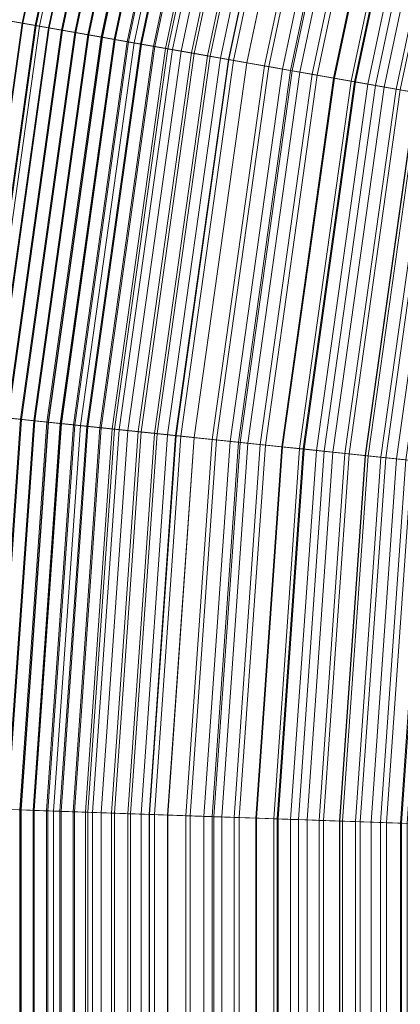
# Model space of a CAD drawing. Header units: centimetres. Extents: x -3.01 to 4.18, y -5.46 to 1.74.
# Tile 162 of 256: x -1.82 to -1.66, y -1.86 to -1.43. Entities that reach past the tile are written whole.
import ezdxf

# ---------------------------------------------------------------- set-up
doc = ezdxf.new("R2010")
doc.units = ezdxf.units.CM
doc.header["$LTSCALE"] = 2.54
doc.layers.add('Lucido design-1', color=7, linetype='Continuous')

# ---------------------------------------------------------------- blocks, each defined once
blk = doc.blocks.new('Gruppo-1')
at = {"color": 142, "linetype": 'Continuous', "lineweight": 9}
for points in [[(-1.52886, 1.05089, 37.29766), (-1.72679, 0.89625, 37.29766), (0.58497, -1.8588, 37.29766), (0.58509, -1.85871, 37.29766)], [(-1.72679, 0.89625, 37.29766), (-1.91345, 0.72817, 37.29766), (0.58486, -1.85891, 37.29766), (0.58497, -1.8588, 37.29766)], [(-1.91345, 0.72817, 37.29766), (-2.08794, 0.54749, 37.29766), (0.58475, -1.85901, 37.29766), (0.58486, -1.85891, 37.29766)], [(-2.08794, 0.54749, 37.29766), (-2.24939, 0.35507, 37.29766), (0.58466, -1.85913, 37.29766), (0.58475, -1.85901, 37.29766)], [(-2.24939, 0.35507, 37.29766), (-2.39704, 0.15187, 37.29766), (0.58457, -1.85925, 37.29766), (0.58466, -1.85913, 37.29766)], [(-2.39704, 0.15187, 37.29766), (-2.53014, -0.06115, 37.29766), (0.58449, -1.85938, 37.29766), (0.58457, -1.85925, 37.29766)], [(-2.53014, -0.06115, 37.29766), (-2.64806, -0.28293, 37.29766), (0.58442, -1.85951, 37.29766), (0.58449, -1.85938, 37.29766)], [(-2.64806, -0.28293, 37.29766), (-2.75023, -0.51239, 37.29766), (0.58436, -1.85965, 37.29766), (0.58442, -1.85951, 37.29766)], [(-2.75023, -0.51239, 37.29766), (-2.83614, -0.74842, 37.29766), (0.58431, -1.85979, 37.29766), (0.58436, -1.85965, 37.29766)], [(-2.83614, -0.74842, 37.29766), (-2.90537, -0.98987, 37.29766), (0.58426, -1.85994, 37.29766), (0.58431, -1.85979, 37.29766)], [(-2.90537, -0.98987, 37.29766), (-2.95759, -1.23557, 37.29766), (0.58423, -1.86009, 37.29766), (0.58426, -1.85994, 37.29766)], [(-2.29905, -1.14105, 35.74964), (-2.34221, -1.34408, 35.74964), (-1.47074, -1.49774, 35.74964), (-1.44042, -1.35513, 35.74964)], [(-1.44042, -1.35513, 35.85075), (-1.47074, -1.49774, 35.85075), (-2.34221, -1.34408, 35.85075), (-2.29905, -1.14105, 35.85075)], [(-2.95759, -1.23557, 37.29766), (-2.99255, -1.4843, 37.29766), (0.58421, -1.86023, 37.29766), (0.58423, -1.86009, 37.29766)], [(-1.77999, -1.27046, 37.99683), (-1.81538, -1.43697, 37.99683), (-1.84269, -1.43215, 37.98776), (-1.8069, -1.26375, 37.98776)], [(-1.79294, -1.26723, 36.4435), (-1.82853, -1.43465, 36.4435), (-1.83423, -1.43365, 36.44597), (-1.79856, -1.26583, 36.44597)], [(-1.79838, -1.26588, 36.56303), (-1.83404, -1.43368, 36.56303), (-1.8283, -1.43469, 36.56003), (-1.79272, -1.26729, 36.56003)], [(-1.78733, -1.26863, 36.44103), (-1.82283, -1.43566, 36.44103), (-1.82853, -1.43465, 36.4435), (-1.79294, -1.26723, 36.4435)], [(-1.79272, -1.26729, 36.56003), (-1.8283, -1.43469, 36.56003), (-1.82256, -1.4357, 36.55702), (-1.78706, -1.2687, 36.55702)], [(-1.78171, -1.27003, 36.43855), (-1.81713, -1.43666, 36.43855), (-1.82283, -1.43566, 36.44103), (-1.78733, -1.26863, 36.44103)], [(-1.78706, -1.2687, 36.55702), (-1.82256, -1.4357, 36.55702), (-1.81683, -1.43671, 36.554), (-1.78141, -1.27011, 36.554)], [(-1.7761, -1.27143, 36.43607), (-1.81144, -1.43766, 36.43607), (-1.81713, -1.43666, 36.43855), (-1.78171, -1.27003, 36.43855)], [(-1.78141, -1.27011, 36.554), (-1.81683, -1.43671, 36.554), (-1.81109, -1.43773, 36.55098), (-1.77576, -1.27152, 36.55098)], [(-1.75305, -1.27718, 38.00581), (-1.78804, -1.44179, 38.00581), (-1.81538, -1.43697, 37.99683), (-1.77999, -1.27046, 37.99683)], [(-1.77049, -1.27283, 36.43359), (-1.80574, -1.43867, 36.43359), (-1.81144, -1.43766, 36.43607), (-1.7761, -1.27143, 36.43607)], [(-1.77576, -1.27152, 36.55098), (-1.81109, -1.43773, 36.55098), (-1.80536, -1.43874, 36.54795), (-1.77012, -1.27292, 36.54795)], [(-1.76488, -1.27423, 36.4311), (-1.80005, -1.43967, 36.4311), (-1.80574, -1.43867, 36.43359), (-1.77049, -1.27283, 36.43359)], [(-1.77012, -1.27292, 36.54795), (-1.80536, -1.43874, 36.54795), (-1.79964, -1.43974, 36.54491), (-1.76448, -1.27433, 36.54491)], [(-1.75927, -1.27563, 36.42862), (-1.79436, -1.44068, 36.42862), (-1.80005, -1.43967, 36.4311), (-1.76488, -1.27423, 36.4311)], [(-1.76448, -1.27433, 36.54491), (-1.79964, -1.43974, 36.54491), (-1.79392, -1.44075, 36.54187), (-1.75884, -1.27574, 36.54187)], [(-1.75367, -1.27703, 36.42612), (-1.78866, -1.44168, 36.42612), (-1.79436, -1.44068, 36.42862), (-1.75927, -1.27563, 36.42862)], [(-1.75884, -1.27574, 36.54187), (-1.79392, -1.44075, 36.54187), (-1.7882, -1.44176, 36.53882), (-1.75321, -1.27714, 36.53882)], [(-1.74806, -1.27842, 36.42363), (-1.78297, -1.44268, 36.42363), (-1.78866, -1.44168, 36.42612), (-1.75367, -1.27703, 36.42612)], [(-1.75321, -1.27714, 36.53882), (-1.7882, -1.44176, 36.53882), (-1.78248, -1.44277, 36.53576), (-1.74758, -1.27855, 36.53576)], [(-1.72608, -1.2839, 38.0147), (-1.76067, -1.44662, 38.0147), (-1.78804, -1.44179, 38.00581), (-1.75305, -1.27718, 38.00581)], [(-1.74246, -1.27982, 36.42113), (-1.77729, -1.44369, 36.42113), (-1.78297, -1.44268, 36.42363), (-1.74806, -1.27842, 36.42363)], [(-1.74779, -1.27849, 36.42351), (-1.7827, -1.44273, 36.42351), (-1.77428, -1.44422, 36.41732), (-1.73949, -1.28056, 36.41732)], [(-1.69145, -1.29254, 36.50485), (-1.72552, -1.45281, 36.50485), (-1.7827, -1.44273, 36.42351), (-1.74779, -1.27849, 36.42351)], [(-1.74758, -1.27855, 36.53576), (-1.78248, -1.44277, 36.53576), (-1.77677, -1.44378, 36.5327), (-1.74195, -1.27995, 36.5327)], [(-1.73685, -1.28122, 36.41863), (-1.7716, -1.44469, 36.41863), (-1.77729, -1.44369, 36.42113), (-1.74246, -1.27982, 36.42113)], [(-1.74195, -1.27995, 36.5327), (-1.77677, -1.44378, 36.5327), (-1.77106, -1.44478, 36.52963), (-1.73632, -1.28135, 36.52963)], [(-1.73949, -1.28056, 36.41732), (-1.77428, -1.44422, 36.41732), (-1.76593, -1.44569, 36.41101), (-1.73127, -1.28261, 36.41101)], [(-1.73685, -1.28122, 36.41863), (-1.7716, -1.44469, 36.41863), (-1.73685, -1.28122, 36.41863)], [(-1.73685, -1.28122, 36.41863), (-1.7716, -1.44469, 36.41863), (-1.7716, -1.44469, 36.41863)], [(-1.69145, -1.29254, 36.50485), (-1.72552, -1.45281, 36.50485), (-1.7716, -1.44469, 36.41863), (-1.73685, -1.28122, 36.41863)], [(-1.73632, -1.28135, 36.52963), (-1.77106, -1.44478, 36.52963), (-1.76536, -1.44579, 36.52656), (-1.7307, -1.28275, 36.52656)], [(-1.73127, -1.28261, 36.41101), (-1.76593, -1.44569, 36.41101), (-1.75768, -1.44714, 36.40459), (-1.72314, -1.28464, 36.40459)], [(-1.7307, -1.28275, 36.52656), (-1.76536, -1.44579, 36.52656), (-1.75965, -1.44679, 36.52348), (-1.72508, -1.28415, 36.52348)], [(-1.69909, -1.29064, 38.02348), (-1.73327, -1.45145, 38.02348), (-1.76067, -1.44662, 38.0147), (-1.72608, -1.2839, 38.0147)], [(-1.72508, -1.28415, 36.52348), (-1.75965, -1.44679, 36.52348), (-1.75396, -1.4478, 36.52039), (-1.71947, -1.28555, 36.52039)], [(-1.72314, -1.28464, 36.40459), (-1.75768, -1.44714, 36.40459), (-1.74951, -1.44858, 36.39805), (-1.71509, -1.28664, 36.39805)], [(-1.71947, -1.28555, 36.52039), (-1.75396, -1.4478, 36.52039), (-1.74826, -1.4488, 36.51729), (-1.71386, -1.28695, 36.51729)], [(-1.71509, -1.28664, 36.39805), (-1.74951, -1.44858, 36.39805), (-1.74144, -1.45001, 36.39139), (-1.70713, -1.28863, 36.39139)], [(-1.71386, -1.28695, 36.51729), (-1.74826, -1.4488, 36.51729), (-1.74257, -1.44981, 36.51419), (-1.70825, -1.28835, 36.51419)], [(-1.70825, -1.28835, 36.51419), (-1.74257, -1.44981, 36.51419), (-1.73688, -1.45081, 36.51108), (-1.70265, -1.28975, 36.51108)], [(-1.70713, -1.28863, 36.39139), (-1.74144, -1.45001, 36.39139), (-1.73345, -1.45142, 36.38462), (-1.69927, -1.29059, 36.38462)], [(-1.70265, -1.28975, 36.51108), (-1.73688, -1.45081, 36.51108), (-1.7312, -1.45181, 36.50797), (-1.69705, -1.29114, 36.50797)], [(-1.69927, -1.29059, 36.38462), (-1.73345, -1.45142, 36.38462), (-1.72556, -1.45281, 36.37774), (-1.69149, -1.29253, 36.37774)], [(-1.67206, -1.29737, 38.03217), (-1.70584, -1.45628, 38.03217), (-1.73327, -1.45145, 38.02348), (-1.69909, -1.29064, 38.02348)], [(-1.69705, -1.29114, 36.50797), (-1.7312, -1.45181, 36.50797), (-1.72552, -1.45281, 36.50485), (-1.69145, -1.29254, 36.50485)], [(-1.69149, -1.29253, 36.37774), (-1.72556, -1.45281, 36.37774), (-1.71777, -1.45418, 36.37074), (-1.68381, -1.29444, 36.37074)], [(-1.68205, -1.29488, 36.49784), (-1.71598, -1.4545, 36.49784), (-1.72552, -1.45281, 36.50485), (-1.69145, -1.29254, 36.50485)], [(-1.68381, -1.29444, 36.37074), (-1.71777, -1.45418, 36.37074), (-1.71007, -1.45554, 36.36364), (-1.67623, -1.29633, 36.36364)], [(-1.67275, -1.2972, 36.4907), (-1.70653, -1.45616, 36.4907), (-1.71598, -1.4545, 36.49784), (-1.68205, -1.29488, 36.49784)], [(-1.67623, -1.29633, 36.36364), (-1.71007, -1.45554, 36.36364), (-1.70247, -1.45688, 36.35643), (-1.66874, -1.2982, 36.35643)], [(-1.66354, -1.2995, 36.48343), (-1.69719, -1.45781, 36.48343), (-1.70653, -1.45616, 36.4907), (-1.67275, -1.2972, 36.4907)], [(-1.645, -1.30412, 38.04077), (-1.67837, -1.46113, 38.04077), (-1.70584, -1.45628, 38.03217), (-1.67206, -1.29737, 38.03217)], [(-1.66874, -1.2982, 36.35643), (-1.70247, -1.45688, 36.35643), (-1.69497, -1.4582, 36.34911), (-1.66135, -1.30004, 36.34911)], [(-1.65443, -1.30177, 36.47603), (-1.68795, -1.45944, 36.47603), (-1.69719, -1.45781, 36.48343), (-1.66354, -1.2995, 36.48343)], [(-1.66135, -1.30004, 36.34911), (-1.69497, -1.4582, 36.34911), (-1.68757, -1.45951, 36.34169), (-1.65406, -1.30186, 36.34169)], [(-1.64543, -1.30401, 36.46849), (-1.67881, -1.46105, 36.46849), (-1.68795, -1.45944, 36.47603), (-1.65443, -1.30177, 36.47603)], [(-1.65406, -1.30186, 36.34169), (-1.68757, -1.45951, 36.34169), (-1.68027, -1.46079, 36.33416), (-1.64687, -1.30365, 36.33416)], [(-1.64687, -1.30365, 36.33416), (-1.68027, -1.46079, 36.33416), (-1.67308, -1.46206, 36.32653), (-1.63979, -1.30542, 36.32653)], [(-1.63653, -1.30623, 36.46083), (-1.66977, -1.46264, 36.46083), (-1.67881, -1.46105, 36.46849), (-1.64543, -1.30401, 36.46849)], [(-1.61791, -1.31087, 38.04926), (-1.65088, -1.46597, 38.04926), (-1.67837, -1.46113, 38.04077), (-1.645, -1.30412, 38.04077)], [(-1.63979, -1.30542, 36.32653), (-1.67308, -1.46206, 36.32653), (-1.66599, -1.46331, 36.3188), (-1.6328, -1.30716, 36.3188)], [(-1.62773, -1.30843, 36.45304), (-1.66084, -1.46422, 36.45304), (-1.66977, -1.46264, 36.46083), (-1.63653, -1.30623, 36.46083)], [(-1.6328, -1.30716, 36.3188), (-1.66599, -1.46331, 36.3188), (-1.65901, -1.46454, 36.31097), (-1.62592, -1.30888, 36.31097)], [(-1.61904, -1.31059, 36.44513), (-1.65202, -1.46577, 36.44513), (-1.66084, -1.46422, 36.45304), (-1.62773, -1.30843, 36.45304)], [(-1.62592, -1.30888, 36.31097), (-1.65901, -1.46454, 36.31097), (-1.65214, -1.46575, 36.30305), (-1.61915, -1.31056, 36.30305)], [(-2.34221, -1.34408, 35.74964), (-2.3711, -1.54962, 35.74964), (-1.49103, -1.64212, 35.74964), (-1.47074, -1.49774, 35.74964)], [(-1.47074, -1.49774, 35.85075), (-1.49103, -1.64212, 35.85075), (-2.3711, -1.54962, 35.85075), (-2.34221, -1.34408, 35.85075)], [(-1.81538, -1.43697, 37.99683), (-1.83907, -1.60554, 37.99683), (-1.86665, -1.60264, 37.98776), (-1.84269, -1.43215, 37.98776)], [(-1.82283, -1.43566, 36.44103), (-1.84659, -1.60475, 36.44103), (-1.85235, -1.60414, 36.4435), (-1.82853, -1.43465, 36.4435)], [(-1.8283, -1.43469, 36.56003), (-1.85212, -1.60417, 36.56003), (-1.84632, -1.60478, 36.55702), (-1.82256, -1.4357, 36.55702)], [(-1.81713, -1.43666, 36.43855), (-1.84084, -1.60535, 36.43855), (-1.84659, -1.60475, 36.44103), (-1.82283, -1.43566, 36.44103)], [(-1.82256, -1.4357, 36.55702), (-1.84632, -1.60478, 36.55702), (-1.84053, -1.60538, 36.554), (-1.81683, -1.43671, 36.554)], [(-1.81144, -1.43766, 36.43607), (-1.83509, -1.60596, 36.43607), (-1.84084, -1.60535, 36.43855), (-1.81713, -1.43666, 36.43855)], [(-1.81683, -1.43671, 36.554), (-1.84053, -1.60538, 36.554), (-1.83474, -1.60599, 36.55098), (-1.81109, -1.43773, 36.55098)], [(-1.78804, -1.44179, 38.00581), (-1.81146, -1.60844, 38.00581), (-1.83907, -1.60554, 37.99683), (-1.81538, -1.43697, 37.99683)], [(-1.80574, -1.43867, 36.43359), (-1.82934, -1.60656, 36.43359), (-1.83509, -1.60596, 36.43607), (-1.81144, -1.43766, 36.43607)], [(-1.81109, -1.43773, 36.55098), (-1.83474, -1.60599, 36.55098), (-1.82896, -1.6066, 36.54795), (-1.80536, -1.43874, 36.54795)], [(-1.80005, -1.43967, 36.4311), (-1.82359, -1.60717, 36.4311), (-1.82934, -1.60656, 36.43359), (-1.80574, -1.43867, 36.43359)], [(-1.80536, -1.43874, 36.54795), (-1.82896, -1.6066, 36.54795), (-1.82317, -1.60721, 36.54491), (-1.79964, -1.43974, 36.54491)], [(-1.79436, -1.44068, 36.42862), (-1.81784, -1.60777, 36.42862), (-1.82359, -1.60717, 36.4311), (-1.80005, -1.43967, 36.4311)], [(-1.79964, -1.43974, 36.54491), (-1.82317, -1.60721, 36.54491), (-1.8174, -1.60782, 36.54187), (-1.79392, -1.44075, 36.54187)], [(-1.78866, -1.44168, 36.42612), (-1.81209, -1.60837, 36.42612), (-1.81784, -1.60777, 36.42862), (-1.79436, -1.44068, 36.42862)], [(-1.79392, -1.44075, 36.54187), (-1.8174, -1.60782, 36.54187), (-1.81162, -1.60842, 36.53882), (-1.7882, -1.44176, 36.53882)], [(-1.78297, -1.44268, 36.42363), (-1.80635, -1.60898, 36.42363), (-1.81209, -1.60837, 36.42612), (-1.78866, -1.44168, 36.42612)], [(-1.7882, -1.44176, 36.53882), (-1.81162, -1.60842, 36.53882), (-1.80585, -1.60903, 36.53576), (-1.78248, -1.44277, 36.53576)], [(-1.76067, -1.44662, 38.0147), (-1.78382, -1.61134, 38.0147), (-1.81146, -1.60844, 38.00581), (-1.78804, -1.44179, 38.00581)], [(-1.77729, -1.44369, 36.42113), (-1.8006, -1.60958, 36.42113), (-1.80635, -1.60898, 36.42363), (-1.78297, -1.44268, 36.42363)], [(-1.7827, -1.44273, 36.42351), (-1.80607, -1.60901, 36.42351), (-1.79756, -1.6099, 36.41732), (-1.77428, -1.44422, 36.41732)], [(-1.72552, -1.45281, 36.50485), (-1.74832, -1.61508, 36.50485), (-1.80607, -1.60901, 36.42351), (-1.7827, -1.44273, 36.42351)], [(-1.78248, -1.44277, 36.53576), (-1.80585, -1.60903, 36.53576), (-1.80008, -1.60964, 36.5327), (-1.77677, -1.44378, 36.5327)], [(-1.7716, -1.44469, 36.41863), (-1.79486, -1.61018, 36.41863), (-1.8006, -1.60958, 36.42113), (-1.77729, -1.44369, 36.42113)], [(-1.77677, -1.44378, 36.5327), (-1.80008, -1.60964, 36.5327), (-1.79432, -1.61024, 36.52963), (-1.77106, -1.44478, 36.52963)], [(-1.77428, -1.44422, 36.41732), (-1.79756, -1.6099, 36.41732), (-1.78914, -1.61079, 36.41101), (-1.76593, -1.44569, 36.41101)], [(-1.7716, -1.44469, 36.41863), (-1.79486, -1.61018, 36.41863), (-1.7716, -1.44469, 36.41863)], [(-1.7716, -1.44469, 36.41863), (-1.79486, -1.61018, 36.41863), (-1.79486, -1.61018, 36.41863)], [(-1.72552, -1.45281, 36.50485), (-1.74832, -1.61508, 36.50485), (-1.79486, -1.61018, 36.41863), (-1.7716, -1.44469, 36.41863)], [(-1.77106, -1.44478, 36.52963), (-1.79432, -1.61024, 36.52963), (-1.78855, -1.61085, 36.52656), (-1.76536, -1.44579, 36.52656)], [(-1.76593, -1.44569, 36.41101), (-1.78914, -1.61079, 36.41101), (-1.7808, -1.61166, 36.40459), (-1.75768, -1.44714, 36.40459)], [(-1.76536, -1.44579, 36.52656), (-1.78855, -1.61085, 36.52656), (-1.7828, -1.61145, 36.52348), (-1.75965, -1.44679, 36.52348)], [(-1.73327, -1.45145, 38.02348), (-1.75615, -1.61425, 38.02348), (-1.78382, -1.61134, 38.0147), (-1.76067, -1.44662, 38.0147)], [(-1.75965, -1.44679, 36.52348), (-1.7828, -1.61145, 36.52348), (-1.77704, -1.61206, 36.52039), (-1.75396, -1.4478, 36.52039)], [(-1.75768, -1.44714, 36.40459), (-1.7808, -1.61166, 36.40459), (-1.77255, -1.61253, 36.39805), (-1.74951, -1.44858, 36.39805)], [(-1.75396, -1.4478, 36.52039), (-1.77704, -1.61206, 36.52039), (-1.77129, -1.61266, 36.51729), (-1.74826, -1.4488, 36.51729)], [(-1.74951, -1.44858, 36.39805), (-1.77255, -1.61253, 36.39805), (-1.7644, -1.61339, 36.39139), (-1.74144, -1.45001, 36.39139)], [(-1.74826, -1.4488, 36.51729), (-1.77129, -1.61266, 36.51729), (-1.76554, -1.61327, 36.51419), (-1.74257, -1.44981, 36.51419)], [(-1.74257, -1.44981, 36.51419), (-1.76554, -1.61327, 36.51419), (-1.7598, -1.61387, 36.51108), (-1.73688, -1.45081, 36.51108)], [(-1.74144, -1.45001, 36.39139), (-1.7644, -1.61339, 36.39139), (-1.75633, -1.61423, 36.38462), (-1.73345, -1.45142, 36.38462)], [(-1.73688, -1.45081, 36.51108), (-1.7598, -1.61387, 36.51108), (-1.75406, -1.61447, 36.50797), (-1.7312, -1.45181, 36.50797)], [(-1.73345, -1.45142, 36.38462), (-1.75633, -1.61423, 36.38462), (-1.74837, -1.61507, 36.37774), (-1.72556, -1.45281, 36.37774)], [(-1.70584, -1.45628, 38.03217), (-1.72845, -1.61716, 38.03217), (-1.75615, -1.61425, 38.02348), (-1.73327, -1.45145, 38.02348)], [(-1.7312, -1.45181, 36.50797), (-1.75406, -1.61447, 36.50797), (-1.74832, -1.61508, 36.50485), (-1.72552, -1.45281, 36.50485)], [(-1.72556, -1.45281, 36.37774), (-1.74837, -1.61507, 36.37774), (-1.7405, -1.6159, 36.37074), (-1.71777, -1.45418, 36.37074)], [(-1.71598, -1.4545, 36.49784), (-1.73869, -1.61609, 36.49784), (-1.74832, -1.61508, 36.50485), (-1.72552, -1.45281, 36.50485)], [(-1.71777, -1.45418, 36.37074), (-1.7405, -1.6159, 36.37074), (-1.73272, -1.61672, 36.36364), (-1.71007, -1.45554, 36.36364)], [(-1.70653, -1.45616, 36.4907), (-1.72915, -1.61709, 36.4907), (-1.73869, -1.61609, 36.49784), (-1.71598, -1.4545, 36.49784)], [(-1.71007, -1.45554, 36.36364), (-1.73272, -1.61672, 36.36364), (-1.72505, -1.61752, 36.35643), (-1.70247, -1.45688, 36.35643)], [(-1.69719, -1.45781, 36.48343), (-1.71972, -1.61808, 36.48343), (-1.72915, -1.61709, 36.4907), (-1.70653, -1.45616, 36.4907)], [(-1.67837, -1.46113, 38.04077), (-1.70071, -1.62008, 38.04077), (-1.72845, -1.61716, 38.03217), (-1.70584, -1.45628, 38.03217)], [(-1.70247, -1.45688, 36.35643), (-1.72505, -1.61752, 36.35643), (-1.71747, -1.61832, 36.34911), (-1.69497, -1.4582, 36.34911)], [(-1.68795, -1.45944, 36.47603), (-1.71038, -1.61906, 36.47603), (-1.71972, -1.61808, 36.48343), (-1.69719, -1.45781, 36.48343)], [(-1.69497, -1.4582, 36.34911), (-1.71747, -1.61832, 36.34911), (-1.71, -1.6191, 36.34169), (-1.68757, -1.45951, 36.34169)], [(-1.67881, -1.46105, 36.46849), (-1.70115, -1.62003, 36.46849), (-1.71038, -1.61906, 36.47603), (-1.68795, -1.45944, 36.47603)], [(-1.68757, -1.45951, 36.34169), (-1.71, -1.6191, 36.34169), (-1.70263, -1.61988, 36.33416), (-1.68027, -1.46079, 36.33416)], [(-1.68027, -1.46079, 36.33416), (-1.70263, -1.61988, 36.33416), (-1.69537, -1.62064, 36.32653), (-1.67308, -1.46206, 36.32653)], [(-1.66977, -1.46264, 36.46083), (-1.69203, -1.62099, 36.46083), (-1.70115, -1.62003, 36.46849), (-1.67881, -1.46105, 36.46849)], [(-1.65088, -1.46597, 38.04926), (-1.67295, -1.623, 38.04926), (-1.70071, -1.62008, 38.04077), (-1.67837, -1.46113, 38.04077)], [(-1.67308, -1.46206, 36.32653), (-1.69537, -1.62064, 36.32653), (-1.68821, -1.62139, 36.3188), (-1.66599, -1.46331, 36.3188)], [(-1.66084, -1.46422, 36.45304), (-1.68301, -1.62194, 36.45304), (-1.69203, -1.62099, 36.46083), (-1.66977, -1.46264, 36.46083)], [(-1.66599, -1.46331, 36.3188), (-1.68821, -1.62139, 36.3188), (-1.68116, -1.62213, 36.31097), (-1.65901, -1.46454, 36.31097)], [(-1.65202, -1.46577, 36.44513), (-1.6741, -1.62288, 36.44513), (-1.68301, -1.62194, 36.45304), (-1.66084, -1.46422, 36.45304)], [(-1.65901, -1.46454, 36.31097), (-1.68116, -1.62213, 36.31097), (-1.67422, -1.62286, 36.30305), (-1.65214, -1.46575, 36.30305)], [(-1.65214, -1.46575, 36.30305), (-1.67422, -1.62286, 36.30305), (-1.66739, -1.62358, 36.29502), (-1.64538, -1.46695, 36.29502)], [(-1.64331, -1.46731, 36.43709), (-1.6653, -1.6238, 36.43709), (-1.6741, -1.62288, 36.44513), (-1.65202, -1.46577, 36.44513)], [(-1.62336, -1.47083, 38.05766), (-1.64516, -1.62592, 38.05766), (-1.67295, -1.623, 38.04926), (-1.65088, -1.46597, 38.04926)], [(-1.64538, -1.46695, 36.29502), (-1.66739, -1.62358, 36.29502), (-1.66067, -1.62429, 36.2869), (-1.63872, -1.46812, 36.2869)], [(-1.63471, -1.46883, 36.42893), (-1.65661, -1.62471, 36.42893), (-1.6653, -1.6238, 36.43709), (-1.64331, -1.46731, 36.43709)], [(-1.63872, -1.46812, 36.2869), (-1.66067, -1.62429, 36.2869), (-1.65407, -1.62498, 36.27869), (-1.63218, -1.46927, 36.27869)], [(-2.99255, -1.4843, 37.29766), (-3.01007, -1.73487, 37.29766), (0.5842, -1.86039, 37.29766), (0.58421, -1.86023, 37.29766)], [(-2.3711, -1.54962, 35.74964), (-2.38557, -1.75668, 35.74964), (-1.5012, -1.78756, 35.74964), (-1.49103, -1.64212, 35.74964)], [(-1.49103, -1.64212, 35.85075), (-1.5012, -1.78756, 35.85075), (-2.38557, -1.75668, 35.85075), (-2.3711, -1.54962, 35.85075)], [(-1.81146, -1.60844, 38.00581), (-1.8232, -1.77632, 38.00581), (-1.85095, -1.77535, 37.99683), (-1.83907, -1.60554, 37.99683)], [(-1.82359, -1.60717, 36.4311), (-1.83539, -1.77589, 36.4311), (-1.84116, -1.77569, 36.43359), (-1.82934, -1.60656, 36.43359)], [(-1.82896, -1.6066, 36.54795), (-1.84078, -1.7757, 36.54795), (-1.83497, -1.77591, 36.54491), (-1.82317, -1.60721, 36.54491)], [(-1.81784, -1.60777, 36.42862), (-1.82961, -1.77609, 36.42862), (-1.83539, -1.77589, 36.4311), (-1.82359, -1.60717, 36.4311)], [(-1.82317, -1.60721, 36.54491), (-1.83497, -1.77591, 36.54491), (-1.82916, -1.77611, 36.54187), (-1.8174, -1.60782, 36.54187)], [(-1.81209, -1.60837, 36.42612), (-1.82383, -1.7763, 36.42612), (-1.82961, -1.77609, 36.42862), (-1.81784, -1.60777, 36.42862)], [(-1.8174, -1.60782, 36.54187), (-1.82916, -1.77611, 36.54187), (-1.82336, -1.77631, 36.53882), (-1.81162, -1.60842, 36.53882)], [(-1.80635, -1.60898, 36.42363), (-1.81806, -1.7765, 36.42363), (-1.82383, -1.7763, 36.42612), (-1.81209, -1.60837, 36.42612)], [(-1.81162, -1.60842, 36.53882), (-1.82336, -1.77631, 36.53882), (-1.81756, -1.77651, 36.53576), (-1.80585, -1.60903, 36.53576)], [(-1.78382, -1.61134, 38.0147), (-1.79542, -1.77729, 38.0147), (-1.8232, -1.77632, 38.00581), (-1.81146, -1.60844, 38.00581)], [(-1.8006, -1.60958, 36.42113), (-1.81229, -1.7767, 36.42113), (-1.81806, -1.7765, 36.42363), (-1.80635, -1.60898, 36.42363)], [(-1.80607, -1.60901, 36.42351), (-1.81779, -1.77651, 36.42351), (-1.80923, -1.7768, 36.41732), (-1.79756, -1.6099, 36.41732)], [(-1.74832, -1.61508, 36.50485), (-1.75975, -1.77853, 36.50485), (-1.81779, -1.77651, 36.42351), (-1.80607, -1.60901, 36.42351)], [(-1.80585, -1.60903, 36.53576), (-1.81756, -1.77651, 36.53576), (-1.81176, -1.77672, 36.5327), (-1.80008, -1.60964, 36.5327)], [(-1.79486, -1.61018, 36.41863), (-1.80652, -1.7769, 36.41863), (-1.81229, -1.7767, 36.42113), (-1.8006, -1.60958, 36.42113)], [(-1.80008, -1.60964, 36.5327), (-1.81176, -1.77672, 36.5327), (-1.80597, -1.77692, 36.52963), (-1.79432, -1.61024, 36.52963)], [(-1.79756, -1.6099, 36.41732), (-1.80923, -1.7768, 36.41732), (-1.80077, -1.7771, 36.41101), (-1.78914, -1.61079, 36.41101)], [(-1.79486, -1.61018, 36.41863), (-1.80652, -1.7769, 36.41863), (-1.79486, -1.61018, 36.41863)], [(-1.79486, -1.61018, 36.41863), (-1.80652, -1.7769, 36.41863), (-1.80652, -1.7769, 36.41863)], [(-1.74832, -1.61508, 36.50485), (-1.75975, -1.77853, 36.50485), (-1.80652, -1.7769, 36.41863), (-1.79486, -1.61018, 36.41863)], [(-1.79432, -1.61024, 36.52963), (-1.80597, -1.77692, 36.52963), (-1.80018, -1.77712, 36.52656), (-1.78855, -1.61085, 36.52656)], [(-1.78914, -1.61079, 36.41101), (-1.80077, -1.7771, 36.41101), (-1.79239, -1.77739, 36.40459), (-1.7808, -1.61166, 36.40459)], [(-1.78855, -1.61085, 36.52656), (-1.80018, -1.77712, 36.52656), (-1.79439, -1.77732, 36.52348), (-1.7828, -1.61145, 36.52348)], [(-1.75615, -1.61425, 38.02348), (-1.76762, -1.77826, 38.02348), (-1.79542, -1.77729, 38.0147), (-1.78382, -1.61134, 38.0147)], [(-1.7828, -1.61145, 36.52348), (-1.79439, -1.77732, 36.52348), (-1.78861, -1.77753, 36.52039), (-1.77704, -1.61206, 36.52039)], [(-1.7808, -1.61166, 36.40459), (-1.79239, -1.77739, 36.40459), (-1.7841, -1.77768, 36.39805), (-1.77255, -1.61253, 36.39805)], [(-1.77704, -1.61206, 36.52039), (-1.78861, -1.77753, 36.52039), (-1.78283, -1.77773, 36.51729), (-1.77129, -1.61266, 36.51729)], [(-1.77255, -1.61253, 36.39805), (-1.7841, -1.77768, 36.39805), (-1.77591, -1.77797, 36.39139), (-1.7644, -1.61339, 36.39139)], [(-1.77129, -1.61266, 36.51729), (-1.78283, -1.77773, 36.51729), (-1.77706, -1.77793, 36.51419), (-1.76554, -1.61327, 36.51419)], [(-1.76554, -1.61327, 36.51419), (-1.77706, -1.77793, 36.51419), (-1.77128, -1.77813, 36.51108), (-1.7598, -1.61387, 36.51108)], [(-1.7644, -1.61339, 36.39139), (-1.77591, -1.77797, 36.39139), (-1.7678, -1.77825, 36.38462), (-1.75633, -1.61423, 36.38462)], [(-1.7598, -1.61387, 36.51108), (-1.77128, -1.77813, 36.51108), (-1.76552, -1.77833, 36.50797), (-1.75406, -1.61447, 36.50797)], [(-1.75633, -1.61423, 36.38462), (-1.7678, -1.77825, 36.38462), (-1.7598, -1.77853, 36.37774), (-1.74837, -1.61507, 36.37774)], [(-1.72845, -1.61716, 38.03217), (-1.73978, -1.77923, 38.03217), (-1.76762, -1.77826, 38.02348), (-1.75615, -1.61425, 38.02348)], [(-1.75406, -1.61447, 36.50797), (-1.76552, -1.77833, 36.50797), (-1.75975, -1.77853, 36.50485), (-1.74832, -1.61508, 36.50485)], [(-1.74837, -1.61507, 36.37774), (-1.7598, -1.77853, 36.37774), (-1.75189, -1.77881, 36.37074), (-1.7405, -1.6159, 36.37074)], [(-1.73869, -1.61609, 36.49784), (-1.75007, -1.77887, 36.49784), (-1.75975, -1.77853, 36.50485), (-1.74832, -1.61508, 36.50485)], [(-1.7405, -1.6159, 36.37074), (-1.75189, -1.77881, 36.37074), (-1.74407, -1.77908, 36.36364), (-1.73272, -1.61672, 36.36364)], [(-1.72915, -1.61709, 36.4907), (-1.74049, -1.77921, 36.4907), (-1.75007, -1.77887, 36.49784), (-1.73869, -1.61609, 36.49784)], [(-1.73272, -1.61672, 36.36364), (-1.74407, -1.77908, 36.36364), (-1.73636, -1.77935, 36.35643), (-1.72505, -1.61752, 36.35643)], [(-1.71972, -1.61808, 36.48343), (-1.73101, -1.77954, 36.48343), (-1.74049, -1.77921, 36.4907), (-1.72915, -1.61709, 36.4907)], [(-1.70071, -1.62008, 38.04077), (-1.71191, -1.7802, 38.04077), (-1.73978, -1.77923, 38.03217), (-1.72845, -1.61716, 38.03217)], [(-1.72505, -1.61752, 36.35643), (-1.73636, -1.77935, 36.35643), (-1.72875, -1.77962, 36.34911), (-1.71747, -1.61832, 36.34911)], [(-1.71038, -1.61906, 36.47603), (-1.72163, -1.77986, 36.47603), (-1.73101, -1.77954, 36.48343), (-1.71972, -1.61808, 36.48343)], [(-1.71747, -1.61832, 36.34911), (-1.72875, -1.77962, 36.34911), (-1.72124, -1.77988, 36.34169), (-1.71, -1.6191, 36.34169)], [(-1.70115, -1.62003, 36.46849), (-1.71235, -1.78019, 36.46849), (-1.72163, -1.77986, 36.47603), (-1.71038, -1.61906, 36.47603)], [(-1.71, -1.6191, 36.34169), (-1.72124, -1.77988, 36.34169), (-1.71384, -1.78014, 36.33416), (-1.70263, -1.61988, 36.33416)], [(-1.70263, -1.61988, 36.33416), (-1.71384, -1.78014, 36.33416), (-1.70654, -1.78039, 36.32653), (-1.69537, -1.62064, 36.32653)], [(-1.69203, -1.62099, 36.46083), (-1.70318, -1.78051, 36.46083), (-1.71235, -1.78019, 36.46849), (-1.70115, -1.62003, 36.46849)], [(-1.67295, -1.623, 38.04926), (-1.68401, -1.78118, 38.04926), (-1.71191, -1.7802, 38.04077), (-1.70071, -1.62008, 38.04077)], [(-1.69537, -1.62064, 36.32653), (-1.70654, -1.78039, 36.32653), (-1.69935, -1.78064, 36.3188), (-1.68821, -1.62139, 36.3188)], [(-1.68301, -1.62194, 36.45304), (-1.69412, -1.78082, 36.45304), (-1.70318, -1.78051, 36.46083), (-1.69203, -1.62099, 36.46083)], [(-1.68821, -1.62139, 36.3188), (-1.69935, -1.78064, 36.3188), (-1.69226, -1.78089, 36.31097), (-1.68116, -1.62213, 36.31097)], [(-1.6741, -1.62288, 36.44513), (-1.68517, -1.78114, 36.44513), (-1.69412, -1.78082, 36.45304), (-1.68301, -1.62194, 36.45304)], [(-1.68116, -1.62213, 36.31097), (-1.69226, -1.78089, 36.31097), (-1.68529, -1.78113, 36.30305), (-1.67422, -1.62286, 36.30305)], [(-1.67422, -1.62286, 36.30305), (-1.68529, -1.78113, 36.30305), (-1.67842, -1.78137, 36.29502), (-1.66739, -1.62358, 36.29502)], [(-1.6653, -1.6238, 36.43709), (-1.67633, -1.78145, 36.43709), (-1.68517, -1.78114, 36.44513), (-1.6741, -1.62288, 36.44513)], [(-1.64516, -1.62592, 38.05766), (-1.65608, -1.78215, 38.05766), (-1.68401, -1.78118, 38.04926), (-1.67295, -1.623, 38.04926)], [(-1.66739, -1.62358, 36.29502), (-1.67842, -1.78137, 36.29502), (-1.67167, -1.78161, 36.2869), (-1.66067, -1.62429, 36.2869)], [(-1.65661, -1.62471, 36.42893), (-1.6676, -1.78175, 36.42893), (-1.67633, -1.78145, 36.43709), (-1.6653, -1.6238, 36.43709)], [(-1.66067, -1.62429, 36.2869), (-1.67167, -1.78161, 36.2869), (-1.66504, -1.78184, 36.27869), (-1.65407, -1.62498, 36.27869)], [(-1.64804, -1.62562, 36.42065), (-1.65898, -1.78205, 36.42065), (-1.6676, -1.78175, 36.42893), (-1.65661, -1.62471, 36.42893)], [(-1.65407, -1.62498, 36.27869), (-1.66504, -1.78184, 36.27869), (-1.65851, -1.78207, 36.27039), (-1.64758, -1.62566, 36.27039)], [(-3.01007, -1.73487, 37.29766), (-3.01007, -1.98605, 37.29766), (0.5842, -1.86054, 37.29766), (0.5842, -1.86039, 37.29766)], [(-2.38557, -1.75668, 35.74964), (-2.38557, -1.96424, 35.74964), (-1.5012, -1.93336, 35.74964), (-1.5012, -1.78756, 35.74964)], [(-1.5012, -1.78756, 35.85075), (-1.5012, -1.93336, 35.85075), (-2.38557, -1.96424, 35.85075), (-2.38557, -1.75668, 35.85075)], [(-1.8232, -1.77632, 38.00581), (-1.8232, -1.9446, 38.00581), (-1.85095, -1.94557, 37.99683), (-1.85095, -1.77535, 37.99683)], [(-1.82383, -1.7763, 36.42612), (-1.82383, -1.94463, 36.42612), (-1.82961, -1.94483, 36.42862), (-1.82961, -1.77609, 36.42862)], [(-1.82916, -1.77611, 36.54187), (-1.82916, -1.94481, 36.54187), (-1.82336, -1.94461, 36.53882), (-1.82336, -1.77631, 36.53882)], [(-1.81806, -1.7765, 36.42363), (-1.81806, -1.94443, 36.42363), (-1.82383, -1.94463, 36.42612), (-1.82383, -1.7763, 36.42612)], [(-1.82336, -1.77631, 36.53882), (-1.82336, -1.94461, 36.53882), (-1.81756, -1.94441, 36.53576), (-1.81756, -1.77651, 36.53576)], [(-1.79542, -1.77729, 38.0147), (-1.79542, -1.94363, 38.0147), (-1.8232, -1.9446, 38.00581), (-1.8232, -1.77632, 38.00581)], [(-1.81229, -1.7767, 36.42113), (-1.81229, -1.94422, 36.42113), (-1.81806, -1.94443, 36.42363), (-1.81806, -1.7765, 36.42363)], [(-1.81779, -1.77651, 36.42351), (-1.81779, -1.94442, 36.42351), (-1.80923, -1.94412, 36.41732), (-1.80923, -1.7768, 36.41732)], [(-1.75975, -1.77853, 36.50485), (-1.75975, -1.94239, 36.50485), (-1.81779, -1.94442, 36.42351), (-1.81779, -1.77651, 36.42351)], [(-1.81756, -1.77651, 36.53576), (-1.81756, -1.94441, 36.53576), (-1.81176, -1.94421, 36.5327), (-1.81176, -1.77672, 36.5327)], [(-1.80652, -1.7769, 36.41863), (-1.80652, -1.94402, 36.41863), (-1.81229, -1.94422, 36.42113), (-1.81229, -1.7767, 36.42113)], [(-1.81176, -1.77672, 36.5327), (-1.81176, -1.94421, 36.5327), (-1.80597, -1.944, 36.52963), (-1.80597, -1.77692, 36.52963)], [(-1.80923, -1.7768, 36.41732), (-1.80923, -1.94412, 36.41732), (-1.80077, -1.94382, 36.41101), (-1.80077, -1.7771, 36.41101)], [(-1.80652, -1.7769, 36.41863), (-1.80652, -1.94402, 36.41863), (-1.80652, -1.7769, 36.41863)], [(-1.80652, -1.7769, 36.41863), (-1.80652, -1.94402, 36.41863), (-1.80652, -1.94402, 36.41863)], [(-1.75975, -1.77853, 36.50485), (-1.75975, -1.94239, 36.50485), (-1.80652, -1.94402, 36.41863), (-1.80652, -1.7769, 36.41863)], [(-1.80597, -1.77692, 36.52963), (-1.80597, -1.944, 36.52963), (-1.80018, -1.9438, 36.52656), (-1.80018, -1.77712, 36.52656)], [(-1.80077, -1.7771, 36.41101), (-1.80077, -1.94382, 36.41101), (-1.79239, -1.94353, 36.40459), (-1.79239, -1.77739, 36.40459)], [(-1.80018, -1.77712, 36.52656), (-1.80018, -1.9438, 36.52656), (-1.79439, -1.9436, 36.52348), (-1.79439, -1.77732, 36.52348)], [(-1.76762, -1.77826, 38.02348), (-1.76762, -1.94266, 38.02348), (-1.79542, -1.94363, 38.0147), (-1.79542, -1.77729, 38.0147)], [(-1.79439, -1.77732, 36.52348), (-1.79439, -1.9436, 36.52348), (-1.78861, -1.9434, 36.52039), (-1.78861, -1.77753, 36.52039)], [(-1.79239, -1.77739, 36.40459), (-1.79239, -1.94353, 36.40459), (-1.7841, -1.94324, 36.39805), (-1.7841, -1.77768, 36.39805)], [(-1.78861, -1.77753, 36.52039), (-1.78861, -1.9434, 36.52039), (-1.78283, -1.94319, 36.51729), (-1.78283, -1.77773, 36.51729)], [(-1.7841, -1.77768, 36.39805), (-1.7841, -1.94324, 36.39805), (-1.77591, -1.94295, 36.39139), (-1.77591, -1.77797, 36.39139)], [(-1.78283, -1.77773, 36.51729), (-1.78283, -1.94319, 36.51729), (-1.77706, -1.94299, 36.51419), (-1.77706, -1.77793, 36.51419)], [(-1.77706, -1.77793, 36.51419), (-1.77706, -1.94299, 36.51419), (-1.77128, -1.94279, 36.51108), (-1.77128, -1.77813, 36.51108)], [(-1.77591, -1.77797, 36.39139), (-1.77591, -1.94295, 36.39139), (-1.7678, -1.94267, 36.38462), (-1.7678, -1.77825, 36.38462)], [(-1.77128, -1.77813, 36.51108), (-1.77128, -1.94279, 36.51108), (-1.76552, -1.94259, 36.50797), (-1.76552, -1.77833, 36.50797)], [(-1.7678, -1.77825, 36.38462), (-1.7678, -1.94267, 36.38462), (-1.7598, -1.94239, 36.37774), (-1.7598, -1.77853, 36.37774)], [(-1.73978, -1.77923, 38.03217), (-1.73978, -1.94169, 38.03217), (-1.76762, -1.94266, 38.02348), (-1.76762, -1.77826, 38.02348)], [(-1.76552, -1.77833, 36.50797), (-1.76552, -1.94259, 36.50797), (-1.75975, -1.94239, 36.50485), (-1.75975, -1.77853, 36.50485)], [(-1.7598, -1.77853, 36.37774), (-1.7598, -1.94239, 36.37774), (-1.75189, -1.94211, 36.37074), (-1.75189, -1.77881, 36.37074)], [(-1.75007, -1.77887, 36.49784), (-1.75007, -1.94205, 36.49784), (-1.75975, -1.94239, 36.50485), (-1.75975, -1.77853, 36.50485)], [(-1.75189, -1.77881, 36.37074), (-1.75189, -1.94211, 36.37074), (-1.74407, -1.94184, 36.36364), (-1.74407, -1.77908, 36.36364)], [(-1.74049, -1.77921, 36.4907), (-1.74049, -1.94172, 36.4907), (-1.75007, -1.94205, 36.49784), (-1.75007, -1.77887, 36.49784)], [(-1.74407, -1.77908, 36.36364), (-1.74407, -1.94184, 36.36364), (-1.73636, -1.94157, 36.35643), (-1.73636, -1.77935, 36.35643)], [(-1.73101, -1.77954, 36.48343), (-1.73101, -1.94139, 36.48343), (-1.74049, -1.94172, 36.4907), (-1.74049, -1.77921, 36.4907)], [(-1.71191, -1.7802, 38.04077), (-1.71191, -1.94072, 38.04077), (-1.73978, -1.94169, 38.03217), (-1.73978, -1.77923, 38.03217)], [(-1.73636, -1.77935, 36.35643), (-1.73636, -1.94157, 36.35643), (-1.72875, -1.94131, 36.34911), (-1.72875, -1.77962, 36.34911)], [(-1.72163, -1.77986, 36.47603), (-1.72163, -1.94106, 36.47603), (-1.73101, -1.94139, 36.48343), (-1.73101, -1.77954, 36.48343)], [(-1.72875, -1.77962, 36.34911), (-1.72875, -1.94131, 36.34911), (-1.72124, -1.94104, 36.34169), (-1.72124, -1.77988, 36.34169)], [(-1.71235, -1.78019, 36.46849), (-1.71235, -1.94073, 36.46849), (-1.72163, -1.94106, 36.47603), (-1.72163, -1.77986, 36.47603)], [(-1.72124, -1.77988, 36.34169), (-1.72124, -1.94104, 36.34169), (-1.71384, -1.94079, 36.33416), (-1.71384, -1.78014, 36.33416)], [(-1.71384, -1.78014, 36.33416), (-1.71384, -1.94079, 36.33416), (-1.70654, -1.94053, 36.32653), (-1.70654, -1.78039, 36.32653)], [(-1.70318, -1.78051, 36.46083), (-1.70318, -1.94041, 36.46083), (-1.71235, -1.94073, 36.46849), (-1.71235, -1.78019, 36.46849)], [(-1.68401, -1.78118, 38.04926), (-1.68401, -1.93974, 38.04926), (-1.71191, -1.94072, 38.04077), (-1.71191, -1.7802, 38.04077)], [(-1.70654, -1.78039, 36.32653), (-1.70654, -1.94053, 36.32653), (-1.69935, -1.94028, 36.3188), (-1.69935, -1.78064, 36.3188)], [(-1.69412, -1.78082, 36.45304), (-1.69412, -1.9401, 36.45304), (-1.70318, -1.94041, 36.46083), (-1.70318, -1.78051, 36.46083)], [(-1.69935, -1.78064, 36.3188), (-1.69935, -1.94028, 36.3188), (-1.69226, -1.94003, 36.31097), (-1.69226, -1.78089, 36.31097)], [(-1.68517, -1.78114, 36.44513), (-1.68517, -1.93978, 36.44513), (-1.69412, -1.9401, 36.45304), (-1.69412, -1.78082, 36.45304)], [(-1.69226, -1.78089, 36.31097), (-1.69226, -1.94003, 36.31097), (-1.68529, -1.93979, 36.30305), (-1.68529, -1.78113, 36.30305)], [(-1.68529, -1.78113, 36.30305), (-1.68529, -1.93979, 36.30305), (-1.67842, -1.93955, 36.29502), (-1.67842, -1.78137, 36.29502)], [(-1.67633, -1.78145, 36.43709), (-1.67633, -1.93948, 36.43709), (-1.68517, -1.93978, 36.44513), (-1.68517, -1.78114, 36.44513)], [(-1.65608, -1.78215, 38.05766), (-1.65608, -1.93877, 38.05766), (-1.68401, -1.93974, 38.04926), (-1.68401, -1.78118, 38.04926)], [(-1.67842, -1.78137, 36.29502), (-1.67842, -1.93955, 36.29502), (-1.67167, -1.93931, 36.2869), (-1.67167, -1.78161, 36.2869)], [(-1.6676, -1.78175, 36.42893), (-1.6676, -1.93917, 36.42893), (-1.67633, -1.93948, 36.43709), (-1.67633, -1.78145, 36.43709)], [(-1.67167, -1.78161, 36.2869), (-1.67167, -1.93931, 36.2869), (-1.66504, -1.93908, 36.27869), (-1.66504, -1.78184, 36.27869)], [(-1.65898, -1.78205, 36.42065), (-1.65898, -1.93887, 36.42065), (-1.6676, -1.93917, 36.42893), (-1.6676, -1.78175, 36.42893)], [(-1.66504, -1.78184, 36.27869), (-1.66504, -1.93908, 36.27869), (-1.65851, -1.93885, 36.27039), (-1.65851, -1.78207, 36.27039)]]:
    blk.add_3dface(points, dxfattribs=at)

msp = doc.modelspace()

# ---------------------------------------------------------------- block references
at = {"layer": 'Lucido design-1', "color": 7}
msp.add_blockref('Gruppo-1', (0, 0), dxfattribs=at)

doc.saveas('drawing.dxf')
